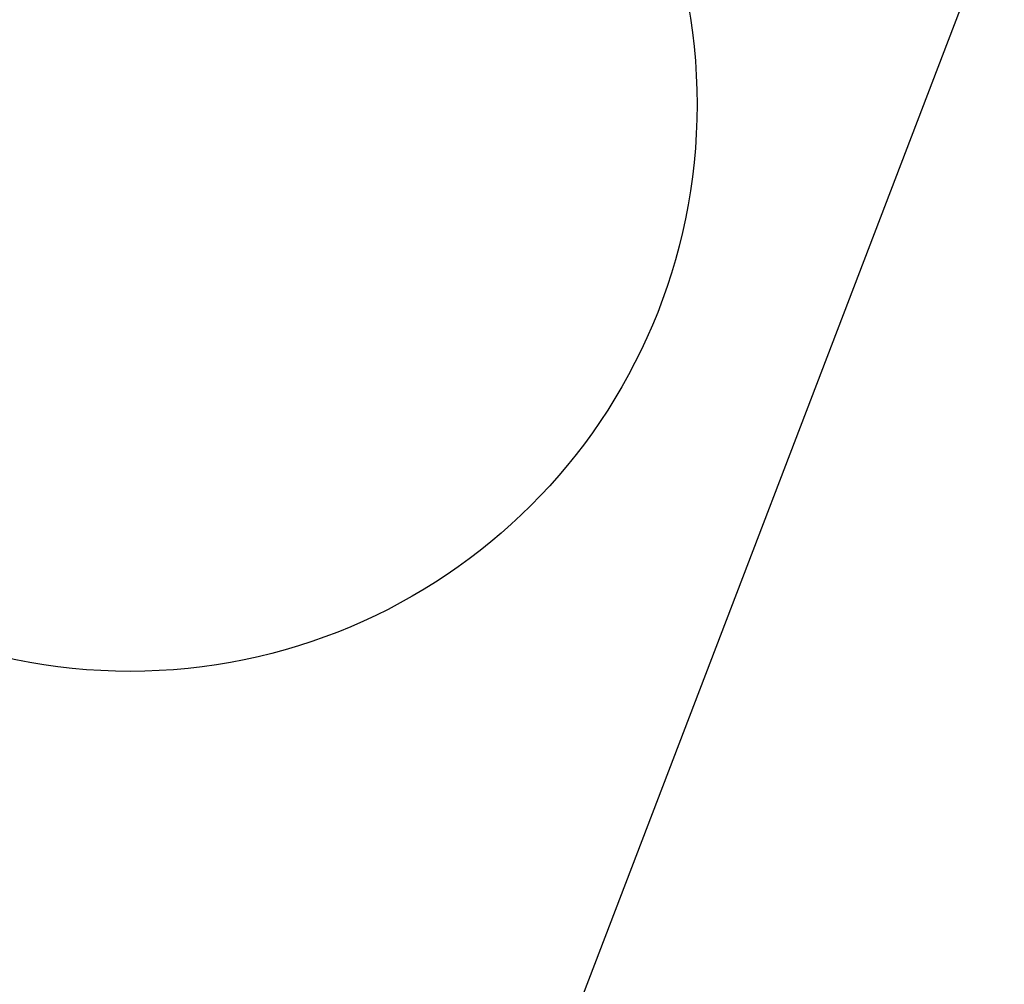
# Model space of a CAD drawing. Header units: millimetres. Extents: x 3536 to 5222, y 1741 to 3266.
# Tile 44 of 256: x 3836 to 3864, y 2925 to 2952. Entities that reach past the tile are written whole.
import ezdxf

# ---------------------------------------------------------------- set-up
doc = ezdxf.new("R2010")
doc.units = ezdxf.units.MM

msp = doc.modelspace()

# ---------------------------------------------------------------- hatches: boundary and pattern name
at = {"linetype": 'Continuous', "true_color": 0x139b48}
h = msp.add_hatch(dxfattribs=at)
h.set_pattern_fill('ANSI31', color=114)
h.set_pattern_definition([(45, (5057.2795, 2941.972), (-2.245064, 2.245064), [])])
edge = h.paths.add_edge_path()
edge.add_arc((4302.778, 2892.01), 29.537, 0, 360)
edge = h.paths.add_edge_path()
edge.add_arc((4473.417, 2892.126), 29.537, 0, 360)
edge = h.paths.add_edge_path()
edge.add_arc((3919.659, 2912.435), 29.537, 0, 360)
edge = h.paths.add_edge_path()
edge.add_arc((3749.019, 2912.319), 29.537, 0, 360)
edge = h.paths.add_edge_path()
edge.add_arc((4857.103, 2880.722), 29.537, 0, 360)
edge = h.paths.add_edge_path()
edge.add_arc((5027.743, 2880.838), 29.537, 0, 360)
edge = h.paths.add_edge_path()
edge.add_arc((4739.868, 2406.108), 29.537, 0, 360)
edge = h.paths.add_edge_path()
edge.add_arc((4569.228, 2405.992), 29.537, 0, 360)
edge = h.paths.add_edge_path()
edge.add_arc((4187.014, 2393.99), 29.537, 0, 360)
edge = h.paths.add_edge_path()
edge.add_arc((4016.375, 2393.873), 29.537, 0, 360)
edge = h.paths.add_edge_path()
edge.add_arc((4301.7, 1920.388), 29.537, 0, 360)
edge = h.paths.add_edge_path()
edge.add_arc((4472.339, 1920.504), 29.537, 0, 360)

# ---------------------------------------------------------------- linework, layer by layer
at = {"color": 5}
msp.add_line((3836.774, 2885.215), (3891.742, 3028.959), dxfattribs=at)
at = {"color": 114, "linetype": 'Continuous', "true_color": 0x139b48}
msp.add_circle((3838.93, 2949.524), 16.028, dxfattribs=at)

doc.saveas('drawing.dxf')
